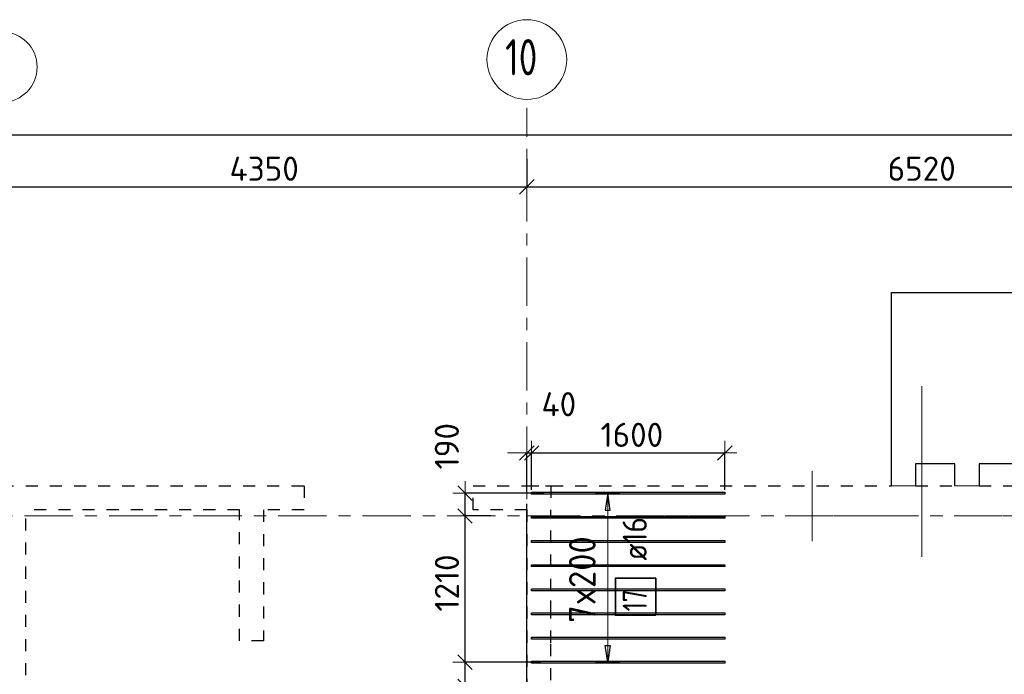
# Model space of a CAD drawing. Header units: metres. Extents: x -38 to 98, y -15 to 21.
# Tile 23 of 147: x 21.83 to 29.98, y 15.09 to 20.51. Entities that reach past the tile are written whole.
import ezdxf

# ---------------------------------------------------------------- set-up
doc = ezdxf.new("R2010")
doc.units = ezdxf.units.M
doc.header["$PDMODE"] = 65
for name, pattern in [('______11', [0.5, 0.4, -0.05, 0, -0.05]), ('______2', [0.0405, 0.03, -0.0105]), ('______3', [0.5, 0.4, -0.1]), ('______5', [1.1, 0.8, -0.1, 0.1, -0.1])]:
    doc.linetypes.add(name, pattern=pattern)
for name, color, linetype, lineweight in [('XR$1$Осевая линия (1)', 7, '______5', 13), ('XR$1$Размерная линия (1)', 7, 'Continuous', 13), ('XR$4$Балка (1)', 7, '______3', 13), ('XR$4$Перекрытие (1)', 7, 'Continuous', 35), ('XR$4$Размерная линия (1)', 7, 'Continuous', 13)]:
    doc.layers.add(name, color=color, linetype=linetype, lineweight=lineweight)
doc.layers.add('XR$4$Арм.стержн.Доп. Арм верхн.зоны Х', color=7, linetype='Continuous', lineweight=35, true_color=0x8c8cff)
doc.layers.add('XR$6$Стена_ бетон несущ.', color=7, linetype='Continuous', lineweight=70, true_color=0xb4b496)
doc.styles.add('ISOCPEUR', font='txt')
doc.dimstyles.new('DIMSTYLE_3', dxfattribs={"dimtxt": 0.2, "dimasz": 0.2, "dimexe": 0, "dimexo": 0, "dimgap": 0.1, "dimtad": 2, "dimdec": 0, "dimlfac": 1000, "dimrnd": 5, "dimzin": 12, "dimdsep": 46, "dimtxsty": 'ISOCPEUR', "dimblk1": 'ALL_ML_STRICH', "dimblk2": 'ALL_ML_STRICH', "dimsah": 1, "dimcen": 0, "dimclrd": 7, "dimclre": 256, "dimclrt": 7, "dimadec": 0, "dimazin": 0, "dimtfac": 1, "dimtdec": 0, "dimtix": 1, "dimtmove": 2, "dimatfit": 3, "dimfxl": 0, "dimtzin": 0, "dimlwd": 0, "dimlwe": -3, "dimarcsym": 0})
doc.dimstyles.new('DIMSTYLE_33', dxfattribs={"dimtxt": 0.2, "dimasz": 0.2, "dimexe": 0, "dimexo": 0, "dimgap": 0.1, "dimtad": 2, "dimdec": 0, "dimlfac": 1000, "dimrnd": 5, "dimzin": 12, "dimdsep": 46, "dimtxsty": 'ISOCPEUR', "dimblk1": 'ALL_ML_STRICH', "dimblk2": 'ALL_ML_STRICH', "dimsah": 1, "dimcen": 0, "dimclrd": 7, "dimclre": 256, "dimclrt": 7, "dimadec": 0, "dimazin": 0, "dimtfac": 1, "dimtdec": 0, "dimtix": 1, "dimtmove": 2, "dimatfit": 3, "dimfxl": 0, "dimtvp": 1.2, "dimtzin": 0, "dimlwd": 0, "dimlwe": -3, "dimarcsym": 0})

# ---------------------------------------------------------------- blocks, each defined once
blk = doc.blocks.new('ALL_ML_STRICH')
at = {"color": 0, "linetype": 'ByBlock', "lineweight": -2}
for p, q in [((0, -0.5), (0, 0.5)), ((-1, 0), (0.5, 0)), ((-0.3, -0.3), (0.3, 0.3))]:
    blk.add_line(p, q, dxfattribs=at)
blk = doc.blocks.new('*D10')
at = {"layer": 'DEFPOINTS', "color": 7, "linetype": 'Continuous', "lineweight": 13, "transparency": 33554687}
for p in [(0.5, 19.5574), (0.5, 19.3768), (61.6, 17.1197)]:
    blk.add_point(p, dxfattribs=at)
at = {"layer": 'XR$1$Размерная линия (1)', "color": 9, "linetype": 'Continuous', "lineweight": -2, "true_color": 0xc7c7c7, "transparency": 33554687}
for p, q in [((0.5, 19.3568), (0.5, 19.5574)), ((61.6, 17.1397), (61.6, 19.5574))]:
    blk.add_line(p, q, dxfattribs=at)
at = {"layer": 'XR$1$Размерная линия (1)', "color": 7, "linetype": 'Continuous', "lineweight": -2, "transparency": 33554687}
blk.add_line((0.5, 19.5574), (61.6, 19.5574), dxfattribs=at)
at = {"layer": 'XR$1$Размерная линия (1)', "color": 7, "linetype": 'Continuous', "lineweight": 13, "transparency": 33554687, "xscale": 0.2, "yscale": 0.2, "zscale": 0.2, "rotation": 180}
blk.add_blockref('ALL_ML_STRICH', (0.5, 19.5574), dxfattribs=at)
at = {"layer": 'XR$1$Размерная линия (1)', "color": 7, "linetype": 'Continuous', "lineweight": 13, "transparency": 33554687, "xscale": 0.2, "yscale": 0.2, "zscale": 0.2}
blk.add_blockref('ALL_ML_STRICH', (61.6, 19.5574), dxfattribs=at)
at = {"layer": 'XR$1$Размерная линия (1)', "color": 7, "linetype": 'Continuous', "lineweight": 13, "transparency": 33554687, "insert": (31.1, 19.7074), "char_height": 0.2, "width": 1, "attachment_point": 5, "style": 'ISOCPEUR'}
blk.add_mtext('\\A1;{61100}', dxfattribs=at)
blk = doc.blocks.new('*D30')
at = {"layer": 'DEFPOINTS', "color": 7, "linetype": 'Continuous', "lineweight": 13, "transparency": 33554687}
for p in [(21.68, 19.379), (26.03, 19.379), (21.68, 19.1261)]:
    blk.add_point(p, dxfattribs=at)
at = {"layer": 'XR$1$Размерная линия (1)', "color": 9, "linetype": 'Continuous', "lineweight": -2, "true_color": 0xc7c7c7, "transparency": 33554687}
for p, q in [((21.68, 19.359), (21.68, 19.1261)), ((26.03, 19.359), (26.03, 19.1261))]:
    blk.add_line(p, q, dxfattribs=at)
at = {"layer": 'XR$1$Размерная линия (1)', "color": 7, "linetype": 'Continuous', "lineweight": -2, "transparency": 33554687}
blk.add_line((21.68, 19.1261), (26.03, 19.1261), dxfattribs=at)
at = {"layer": 'XR$1$Размерная линия (1)', "color": 7, "linetype": 'Continuous', "lineweight": 13, "transparency": 33554687, "xscale": 0.2, "yscale": 0.2, "zscale": 0.2, "rotation": 180}
blk.add_blockref('ALL_ML_STRICH', (21.68, 19.1261), dxfattribs=at)
at = {"layer": 'XR$1$Размерная линия (1)', "color": 7, "linetype": 'Continuous', "lineweight": 13, "transparency": 33554687, "xscale": 0.2, "yscale": 0.2, "zscale": 0.2}
blk.add_blockref('ALL_ML_STRICH', (26.03, 19.1261), dxfattribs=at)
at = {"layer": 'XR$1$Размерная линия (1)', "color": 7, "linetype": 'Continuous', "lineweight": 13, "transparency": 33554687, "insert": (23.855, 19.2761), "char_height": 0.2, "width": 0.8, "attachment_point": 5, "style": 'ISOCPEUR'}
blk.add_mtext('\\A1;{4350}', dxfattribs=at)
blk = doc.blocks.new('*D31')
at = {"layer": 'DEFPOINTS', "color": 7, "linetype": 'Continuous', "lineweight": 13, "transparency": 33554687}
for p in [(26.03, 19.379), (26.03, 19.1261), (32.55, 19.1352)]:
    blk.add_point(p, dxfattribs=at)
at = {"layer": 'XR$1$Размерная линия (1)', "color": 9, "linetype": 'Continuous', "lineweight": -2, "true_color": 0xc7c7c7, "transparency": 33554687}
for p, q in [((26.03, 19.359), (26.03, 19.1261)), ((32.55, 19.1261), (32.55, 19.1261))]:
    blk.add_line(p, q, dxfattribs=at)
at = {"layer": 'XR$1$Размерная линия (1)', "color": 7, "linetype": 'Continuous', "lineweight": -2, "transparency": 33554687}
blk.add_line((26.03, 19.1261), (32.55, 19.1261), dxfattribs=at)
at = {"layer": 'XR$1$Размерная линия (1)', "color": 7, "linetype": 'Continuous', "lineweight": 13, "transparency": 33554687, "xscale": 0.2, "yscale": 0.2, "zscale": 0.2, "rotation": 180}
blk.add_blockref('ALL_ML_STRICH', (26.03, 19.1261), dxfattribs=at)
at = {"layer": 'XR$1$Размерная линия (1)', "color": 7, "linetype": 'Continuous', "lineweight": 13, "transparency": 33554687, "xscale": 0.2, "yscale": 0.2, "zscale": 0.2}
blk.add_blockref('ALL_ML_STRICH', (32.55, 19.1261), dxfattribs=at)
at = {"layer": 'XR$1$Размерная линия (1)', "color": 7, "linetype": 'Continuous', "lineweight": 13, "transparency": 33554687, "insert": (29.3, 19.2761), "char_height": 0.2, "width": 0.8, "attachment_point": 5, "style": 'ISOCPEUR'}
blk.add_mtext('\\A1;{6520}', dxfattribs=at)
blk = doc.blocks.new('*D573')
at = {"layer": 'DEFPOINTS', "color": 7, "linetype": 'Continuous', "lineweight": 13, "transparency": 33554687}
for p in [(26.03, 16.9217), (26.03, 16.6016), (26.07, 16.5971)]:
    blk.add_point(p, dxfattribs=at)
at = {"layer": 'XR$4$Размерная линия (1)', "color": 9, "linetype": 'Continuous', "lineweight": -2, "true_color": 0xc7c7c7, "transparency": 33554687}
for p, q in [((26.03, 16.6216), (26.03, 16.9217)), ((26.07, 16.6171), (26.07, 16.9217))]:
    blk.add_line(p, q, dxfattribs=at)
at = {"layer": 'XR$4$Размерная линия (1)', "color": 7, "linetype": 'Continuous', "lineweight": -2, "transparency": 33554687}
blk.add_line((26.03, 16.9217), (26.07, 16.9217), dxfattribs=at)
at = {"layer": 'XR$4$Размерная линия (1)', "color": 7, "linetype": 'Continuous', "lineweight": 13, "transparency": 33554687, "xscale": 0.2, "yscale": 0.2, "zscale": 0.2}
blk.add_blockref('ALL_ML_STRICH', (26.07, 16.9217), dxfattribs=at)
at = {"layer": 'XR$4$Размерная линия (1)', "color": 7, "linetype": 'Continuous', "lineweight": 13, "transparency": 33554687, "xscale": 0.2, "yscale": 0.2, "zscale": 0.2, "rotation": 180}
blk.add_blockref('ALL_ML_STRICH', (26.03, 16.9217), dxfattribs=at)
at = {"layer": 'XR$4$Размерная линия (1)', "color": 7, "linetype": 'Continuous', "lineweight": 13, "transparency": 33554687, "insert": (26.2952, 17.3255), "char_height": 0.2, "width": 0.4, "attachment_point": 5, "style": 'ISOCPEUR'}
blk.add_mtext('\\A1;{40}', dxfattribs=at)
blk = doc.blocks.new('*D574')
at = {"layer": 'DEFPOINTS', "color": 7, "linetype": 'Continuous', "lineweight": 13, "transparency": 33554687}
for p in [(26.07, 16.9217), (26.07, 16.5971), (27.67, 16.5971)]:
    blk.add_point(p, dxfattribs=at)
at = {"layer": 'XR$4$Размерная линия (1)', "color": 9, "linetype": 'Continuous', "lineweight": -2, "true_color": 0xc7c7c7, "transparency": 33554687}
for p, q in [((26.07, 16.6171), (26.07, 16.9217)), ((27.67, 16.6171), (27.67, 16.9217))]:
    blk.add_line(p, q, dxfattribs=at)
at = {"layer": 'XR$4$Размерная линия (1)', "color": 7, "linetype": 'Continuous', "lineweight": -2, "transparency": 33554687}
blk.add_line((26.07, 16.9217), (27.67, 16.9217), dxfattribs=at)
at = {"layer": 'XR$4$Размерная линия (1)', "color": 7, "linetype": 'Continuous', "lineweight": 13, "transparency": 33554687, "xscale": 0.2, "yscale": 0.2, "zscale": 0.2, "rotation": 180}
blk.add_blockref('ALL_ML_STRICH', (26.07, 16.9217), dxfattribs=at)
at = {"layer": 'XR$4$Размерная линия (1)', "color": 7, "linetype": 'Continuous', "lineweight": 13, "transparency": 33554687, "xscale": 0.2, "yscale": 0.2, "zscale": 0.2}
blk.add_blockref('ALL_ML_STRICH', (27.67, 16.9217), dxfattribs=at)
at = {"layer": 'XR$4$Размерная линия (1)', "color": 7, "linetype": 'Continuous', "lineweight": 13, "transparency": 33554687, "insert": (26.9, 17.0717), "char_height": 0.2, "width": 0.8, "attachment_point": 5, "style": 'ISOCPEUR'}
blk.add_mtext('\\A1;{1600}', dxfattribs=at)
blk = doc.blocks.new('*D576')
at = {"layer": 'DEFPOINTS', "color": 7, "linetype": 'Continuous', "lineweight": 13, "transparency": 33554687}
for p in [(26.1666, 15.1881), (25.5181, 14.9881), (26.1349, 14.9881)]:
    blk.add_point(p, dxfattribs=at)
at = {"layer": 'XR$4$Размерная линия (1)', "color": 9, "linetype": 'Continuous', "lineweight": -2, "true_color": 0xc7c7c7, "transparency": 33554687}
for p, q in [((26.1466, 15.1881), (25.5181, 15.1881)), ((26.1149, 14.9881), (25.5181, 14.9881))]:
    blk.add_line(p, q, dxfattribs=at)
at = {"layer": 'XR$4$Размерная линия (1)', "color": 7, "linetype": 'Continuous', "lineweight": -2, "transparency": 33554687}
blk.add_line((25.5181, 14.9881), (25.5181, 15.1881), dxfattribs=at)
at = {"layer": 'XR$4$Размерная линия (1)', "color": 7, "linetype": 'Continuous', "lineweight": 13, "transparency": 33554687, "xscale": 0.2, "yscale": 0.2, "zscale": 0.2}
for p, rotation in [((25.5181, 15.1881), 90), ((25.5181, 14.9881), 270)]:
    blk.add_blockref('ALL_ML_STRICH', p, dxfattribs=dict(at, rotation=rotation))
at = {"layer": 'XR$4$Размерная линия (1)', "color": 7, "linetype": 'Continuous', "lineweight": 13, "transparency": 33554687, "insert": (25.0921, 14.7859), "char_height": 0.2, "width": 0.6, "attachment_point": 5, "rotation": 90, "style": 'ISOCPEUR'}
blk.add_mtext('\\A1;{200}', dxfattribs=at)
blk = doc.blocks.new('*D577')
at = {"layer": 'DEFPOINTS', "color": 7, "linetype": 'Continuous', "lineweight": 13, "transparency": 33554687}
for p in [(25.7515, 16.4), (25.5181, 15.1881), (26.1666, 15.1881)]:
    blk.add_point(p, dxfattribs=at)
at = {"layer": 'XR$4$Размерная линия (1)', "color": 9, "linetype": 'Continuous', "lineweight": -2, "true_color": 0xc7c7c7, "transparency": 33554687}
for p, q in [((25.7315, 16.4), (25.5181, 16.4)), ((26.1466, 15.1881), (25.5181, 15.1881))]:
    blk.add_line(p, q, dxfattribs=at)
at = {"layer": 'XR$4$Размерная линия (1)', "color": 7, "linetype": 'Continuous', "lineweight": -2, "transparency": 33554687}
blk.add_line((25.5181, 15.1881), (25.5181, 16.4), dxfattribs=at)
at = {"layer": 'XR$4$Размерная линия (1)', "color": 7, "linetype": 'Continuous', "lineweight": 13, "transparency": 33554687, "xscale": 0.2, "yscale": 0.2, "zscale": 0.2}
for p, rotation in [((25.5181, 16.4), 90), ((25.5181, 15.1881), 270)]:
    blk.add_blockref('ALL_ML_STRICH', p, dxfattribs=dict(at, rotation=rotation))
at = {"layer": 'XR$4$Размерная линия (1)', "color": 7, "linetype": 'Continuous', "lineweight": 13, "transparency": 33554687, "insert": (25.3681, 15.844), "char_height": 0.2, "width": 0.8, "attachment_point": 5, "rotation": 90, "style": 'ISOCPEUR'}
blk.add_mtext('\\A1;{1210}', dxfattribs=at)
blk = doc.blocks.new('*D578')
at = {"layer": 'DEFPOINTS', "color": 7, "linetype": 'Continuous', "lineweight": 13, "transparency": 33554687}
for p in [(26.1903, 16.5881), (25.5181, 16.4), (25.7515, 16.4)]:
    blk.add_point(p, dxfattribs=at)
at = {"layer": 'XR$4$Размерная линия (1)', "color": 9, "linetype": 'Continuous', "lineweight": -2, "true_color": 0xc7c7c7, "transparency": 33554687}
for p, q in [((26.1703, 16.5881), (25.5181, 16.5881)), ((25.7315, 16.4), (25.5181, 16.4))]:
    blk.add_line(p, q, dxfattribs=at)
at = {"layer": 'XR$4$Размерная линия (1)', "color": 7, "linetype": 'Continuous', "lineweight": -2, "transparency": 33554687}
blk.add_line((25.5181, 16.4), (25.5181, 16.5881), dxfattribs=at)
at = {"layer": 'XR$4$Размерная линия (1)', "color": 7, "linetype": 'Continuous', "lineweight": 13, "transparency": 33554687, "xscale": 0.2, "yscale": 0.2, "zscale": 0.2}
for p, rotation in [((25.5181, 16.5881), 90), ((25.5181, 16.4), 270)]:
    blk.add_blockref('ALL_ML_STRICH', p, dxfattribs=dict(at, rotation=rotation))
at = {"layer": 'XR$4$Размерная линия (1)', "color": 7, "linetype": 'Continuous', "lineweight": 13, "transparency": 33554687, "insert": (25.3676, 16.9774), "char_height": 0.2, "width": 0.6, "attachment_point": 5, "rotation": 90, "style": 'ISOCPEUR'}
blk.add_mtext('\\A1;{190}', dxfattribs=at)

msp = doc.modelspace()

# ---------------------------------------------------------------- linework, layer by layer
at = {"color": 52, "linetype": 'Continuous', "lineweight": 13, "transparency": 33554687}
for p, q in [((29.3023, 17.4744), (29.3023, 16.0616)), ((28.3922, 16.7719), (28.3922, 16.192))]:
    msp.add_line(p, q, dxfattribs=at)
at = {"layer": 'XR$1$Осевая линия (1)', "color": 253, "linetype": '______11', "lineweight": 13, "true_color": 0xa0a0a0, "transparency": 33554687}
for p, q in [((26.03, 8.34), (26.03, 19.78)), ((-2.63, 16.4), (62.6, 16.4))]:
    msp.add_line(p, q, dxfattribs=at)
at = {"layer": 'XR$1$Осевая линия (1)', "color": 7, "linetype": 'Continuous', "lineweight": 13, "transparency": 33554687}
for centre, radius in [((26.0304, 20.1801), 0.3304), ((21.6824, 20.1181), 0.2924)]:
    msp.add_circle(centre, radius, dxfattribs=at)
at = {"layer": 'XR$4$Арм.стержн.Доп. Арм верхн.зоны Х', "color": 253, "linetype": 'Continuous', "lineweight": -3, "true_color": 0xa0a0a0, "transparency": 33554687}
for p, q in [((26.6996, 16.5881), (26.5996, 16.5881)), ((26.6996, 16.5881), (26.7996, 16.5881)), ((26.6996, 15.1881), (26.5996, 15.1881)), ((26.6996, 15.1881), (26.7996, 15.1881))]:
    msp.add_line(p, q, dxfattribs=at)
at = {"layer": 'XR$4$Арм.стержн.Доп. Арм верхн.зоны Х', "color": 7, "linetype": 'Continuous', "lineweight": 25, "transparency": 33554687}
for p, q in [((26.6996, 16.5881), (26.6796, 16.4481)), ((26.7196, 16.4481), (26.6996, 16.5881)), ((26.6796, 16.4481), (26.7196, 16.4481)), ((26.6996, 15.1881), (26.6796, 15.3281)), ((26.6796, 15.3281), (26.7196, 15.3281)), ((26.7196, 15.3281), (26.6996, 15.1881))]:
    msp.add_line(p, q, dxfattribs=at)
at = {"layer": 'XR$4$Арм.стержн.Доп. Арм верхн.зоны Х', "color": 7, "linetype": 'Continuous', "lineweight": 13, "transparency": 33554687}
for p, q in [((26.6996, 16.5881), (26.6996, 16.5881)), ((26.6996, 15.1881), (26.6996, 16.5881)), ((26.6996, 15.1881), (26.6996, 15.1881))]:
    msp.add_line(p, q, dxfattribs=at)
at = {"layer": 'XR$4$Арм.стержн.Доп. Арм верхн.зоны Х', "color": 7, "linetype": 'Continuous', "lineweight": 25, "transparency": 33554687}
for points in [[(26.07, 16.5961), (27.67, 16.5961), (27.67, 16.5801), (26.07, 16.5801), (26.07, 16.5961)], [(26.07, 16.3961), (27.67, 16.3961), (27.67, 16.3801), (26.07, 16.3801), (26.07, 16.3961)], [(26.07, 16.1961), (27.67, 16.1961), (27.67, 16.1801), (26.07, 16.1801), (26.07, 16.1961)], [(26.07, 15.9961), (27.67, 15.9961), (27.67, 15.9801), (26.07, 15.9801), (26.07, 15.9961)], [(26.07, 15.7961), (27.67, 15.7961), (27.67, 15.7801), (26.07, 15.7801), (26.07, 15.7961)], [(26.07, 15.5961), (27.67, 15.5961), (27.67, 15.5801), (26.07, 15.5801), (26.07, 15.5961)], [(26.07, 15.3961), (27.67, 15.3961), (27.67, 15.3801), (26.07, 15.3801), (26.07, 15.3961)], [(26.07, 15.1961), (27.67, 15.1961), (27.67, 15.1801), (26.07, 15.1801), (26.07, 15.1961)]]:
    msp.add_lwpolyline(points, dxfattribs=at)
at = {"layer": 'XR$4$Арм.стержн.Доп. Арм верхн.зоны Х', "color": 7, "linetype": 'Continuous', "lineweight": 35, "transparency": 33554687}
msp.add_lwpolyline([(27.0972, 15.5769), (27.0972, 15.8836), (26.7638, 15.8836), (26.7638, 15.5769), (27.0972, 15.5769)], dxfattribs=at)
at = {"layer": 'XR$4$Балка (1)', "color": 7, "linetype": '______2', "lineweight": 25, "transparency": 33554687}
for p, q in [((26.03, 16.4002), (26.03, 16.6502)), ((26.03, 16.6502), (29.0501, 16.6502)), ((29.2501, 16.6502), (29.5751, 16.6502)), ((29.7751, 16.6502), (30.1001, 16.6502))]:
    msp.add_line(p, q, dxfattribs=at)
at = {"layer": 'XR$4$Балка (1)', "color": 7, "linetype": '______2', "lineweight": 18, "transparency": 33554687}
for p, q in [((29.0501, 16.6502), (29.2501, 16.6502)), ((29.5751, 16.6502), (29.7751, 16.6502))]:
    msp.add_line(p, q, dxfattribs=at)
at = {"layer": 'XR$4$Перекрытие (1)', "color": 7, "linetype": 'Continuous', "lineweight": 25, "transparency": 33554687}
for p, q in [((29.0501, 16.8302), (29.0501, 18.2502)), ((29.0501, 18.2502), (32.4001, 18.2502)), ((29.0501, 16.6502), (29.0501, 16.8302)), ((29.5751, 16.8302), (29.2501, 16.8302)), ((29.2501, 16.8302), (29.2501, 16.6502)), ((29.5751, 16.6502), (29.5751, 16.8302)), ((30.1001, 16.8302), (29.7751, 16.8302)), ((29.7751, 16.8302), (29.7751, 16.6502)), ((26.03, 9.0002), (26.03, 16.4002))]:
    msp.add_line(p, q, dxfattribs=at)
at = {"layer": 'XR$4$Перекрытие (1)', "color": 7, "linetype": '______2', "lineweight": 18, "transparency": 33554687}
for p, q in [((29.2501, 16.6502), (29.0501, 16.6502)), ((29.2501, 16.6502), (29.0501, 16.6502)), ((29.7751, 16.6502), (29.5751, 16.6502)), ((29.7751, 16.6502), (29.5751, 16.6502)), ((32.675, 16.4002), (26.03, 16.4002))]:
    msp.add_line(p, q, dxfattribs=at)
at = {"layer": 'XR$6$Стена_ бетон несущ.', "color": 253, "linetype": '______2', "lineweight": -3, "true_color": 0xa0a0a0, "transparency": 33554687}
for p, q in [((18.88, 16.65), (24.185, 16.65)), ((24.185, 16.65), (24.185, 16.45)), ((21.88, 13.68), (21.88, 16.45)), ((23.6503, 16.45), (21.88, 16.45)), ((23.6503, 15.365), (23.6503, 16.45)), ((24.185, 16.45), (23.8503, 16.45)), ((23.8503, 16.45), (23.8503, 15.365)), ((26.03, 16.45), (26.03, 9)), ((26.23, 15.78), (26.23, 16.45)), ((26.23, 15.6), (26.23, 15.78)), ((26.23, 15.35), (26.23, 15.6)), ((23.8503, 15.365), (23.6503, 15.365)), ((26.23, 10.6396), (26.23, 15.35))]:
    msp.add_line(p, q, dxfattribs=at)
for points in [[(25.585, 16.65), (26.23, 16.65), (26.23, 16.45)], [(26.03, 16.45), (25.585, 16.45), (25.585, 16.65)]]:
    msp.add_lwpolyline(points, dxfattribs=at)

# ---------------------------------------------------------------- texts
at = {"layer": 'XR$1$Осевая линия (1)', "color": 7, "linetype": 'Continuous', "lineweight": 13, "transparency": 33554687, "insert": (25.8504, 20.0496), "char_height": 0.3, "width": 0.472281, "attachment_point": 7, "style": 'ISOCPEUR'}
msp.add_mtext('\\W0.75;10', dxfattribs=at)
at = {"layer": 'XR$4$Арм.стержн.Доп. Арм верхн.зоны Х', "color": 7, "linetype": 'Continuous', "lineweight": 25, "transparency": 33554687, "char_height": 0.2, "attachment_point": 7, "rotation": 90, "style": 'ISOCPEUR'}
for s, insert, width in [('\\W0.89; ø16 ', (27.0238, 15.9169), 0.749105), ('\\W0.75;17', (27.0238, 15.6102), 0.314854)]:
    msp.add_mtext(s, dxfattribs=dict(at, insert=insert, width=width))
at = {"layer": 'XR$4$Арм.стержн.Доп. Арм верхн.зоны Х', "color": 7, "linetype": 'Continuous', "lineweight": 13, "transparency": 33554687, "insert": (26.5996, 15.5141), "char_height": 0.22, "width": 0.873359, "attachment_point": 7, "rotation": 90, "style": 'ISOCPEUR'}
msp.add_mtext('\\W0.95;7x200', dxfattribs=at)

# ---------------------------------------------------------------- dimensions: what is measured, and where the dimension line sits
at = {"layer": 'XR$1$Размерная линия (1)', "color": 7, "linetype": 'Continuous', "lineweight": 13, "transparency": 33554687}
for base, p1, p2, picture, middle in [((61.6, 19.5574), (0.5, 19.3568), (61.6, 17.1397), '*D10', (31.1, 19.7074)), ((26.03, 19.1261), (21.68, 19.359), (26.03, 19.359), '*D30', (23.855, 19.2761)), ((32.55, 19.1261), (26.03, 19.359), (32.55, 19.1261), '*D31', (29.3, 19.2761))]:
    dim = msp.add_linear_dim(base=base, p1=p1, p2=p2, dimstyle='DIMSTYLE_3', override={"dimpost": '<>', "dimclrd": 7, "dimclre": 9, "dimclrt": 7, "dimlwd": 0, "dimlwe": 65533}, dxfattribs=at)
    dim.commit()
    dim.dimension.update_dxf_attribs({"geometry": picture, "text_midpoint": middle, "dimtype": 160})
at = {"layer": 'XR$4$Размерная линия (1)', "color": 7, "linetype": 'Continuous', "lineweight": 13, "transparency": 33554687}
for base, p1, p2, dimstyle, picture, middle in [((26.07, 16.9217), (26.03, 16.6216), (26.07, 16.6171), 'DIMSTYLE_33', '*D573', (26.2952, 17.3255)), ((27.67, 16.9217), (26.07, 16.6171), (27.67, 16.6171), 'DIMSTYLE_3', '*D574', (26.9, 17.0717))]:
    dim = msp.add_linear_dim(base=base, p1=p1, p2=p2, dimstyle=dimstyle, override={"dimpost": '<>', "dimclrd": 7, "dimclre": 9, "dimclrt": 7, "dimlwd": 0, "dimlwe": 65533}, dxfattribs=at)
    dim.commit()
    dim.dimension.update_dxf_attribs({"geometry": picture, "text_midpoint": middle, "dimtype": 160})
for base, p1, p2, dimstyle, picture, middle in [((25.5181, 16.5881), (25.7315, 16.4), (26.1703, 16.5881), 'DIMSTYLE_33', '*D578', (25.3676, 16.9774)), ((25.5181, 16.4), (26.1466, 15.1881), (25.7315, 16.4), 'DIMSTYLE_3', '*D577', (25.3681, 15.844)), ((25.5181, 15.1881), (26.1149, 14.9881), (26.1466, 15.1881), 'DIMSTYLE_33', '*D576', (25.0921, 14.7859))]:
    dim = msp.add_linear_dim(base=base, p1=p1, p2=p2, angle=90, dimstyle=dimstyle, override={"dimpost": '<>', "dimclrd": 7, "dimclre": 9, "dimclrt": 7, "dimlwd": 0, "dimlwe": 65533}, dxfattribs=at)
    dim.commit()
    dim.dimension.update_dxf_attribs({"geometry": picture, "text_midpoint": middle, "dimtype": 160})

doc.saveas('drawing.dxf')
